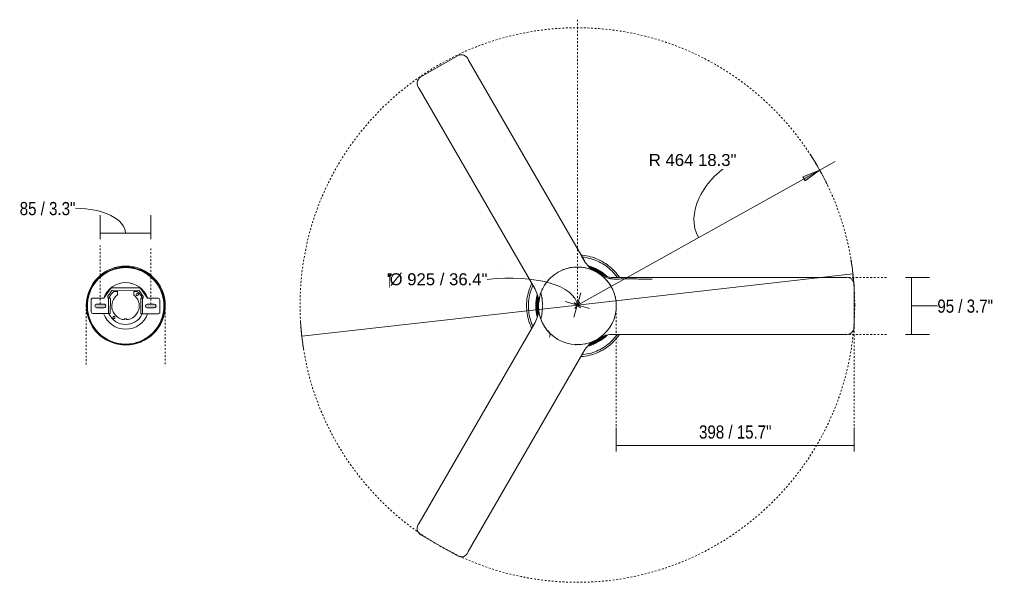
# Model space of a CAD drawing. Header units: millimetres. Extents: x 5811 to 10714, y -316 to 7072.
# Tile 14 of 14: x 9068 to 10714, y 6131 to 7072. Entities that reach past the tile are written whole.
import ezdxf

# ---------------------------------------------------------------- set-up
doc = ezdxf.new("R2010")
doc.units = ezdxf.units.MM
doc.linetypes.add('Dash', pattern=[6, 3, -3])
doc.linetypes.add('Punto', pattern=[4.7625, 0, -4.7625])
for name, color, linetype, lineweight in [('Aparatos eléctricos', 7, 'Continuous', 9), ('Cotas', 7, 'Continuous', 9), ('Cotas-10', 7, 'Continuous', 9), ('Elementos de detalle', 7, 'Continuous', 9), ('Lighthing Fixture Detail Wide Black', 7, 'Continuous', 20)]:
    doc.layers.add(name, color=color, linetype=linetype, lineweight=lineweight)
doc.layers.add('Lighthing Fixture Dim Grey Dash', color=7, linetype='Dash', lineweight=9, true_color=0xd2d2d2)
doc.layers.add('Ligthing Fixture ADD', color=7, linetype='Punto', lineweight=9, true_color=0xffffff)
doc.styles.add('Arial', font='arial.ttf', dxfattribs={"height": 20})
doc.styles.add('Arial Narrow', font='ARIALN.TTF', dxfattribs={"height": 22})
doc.styles.add('Arial_1', font='arial.ttf', dxfattribs={"height": 20})
doc.dimstyles.new('Diameter_-_3mm_Arial', dxfattribs={"dimscale": 304.8, "dimtxt": 20.405188, "dimasz": 0, "dimexe": 0.07874, "dimexo": 0, "dimgap": 0.049213, "dimtad": 3, "dimjust": 3, "dimtih": 1, "dimtoh": 1, "dimdec": 0, "dimzin": 0, "dimdsep": 46, "dimtxsty": 'Arial', "dimblk1": 'NONE', "dimblk2": 'NONE', "dimsah": 1, "dimcen": 0.09, "dimadec": 0, "dimazin": 0, "dimtfac": 1, "dimtdec": 4, "dimtix": 1, "dimtmove": 0, "dimatfit": 2, "dimfxl": 1, "dimtvp": 1, "dimtolj": 1, "dimtzin": 0, "dimarcsym": 2})
doc.dimstyles.new('FARO_-_2_2mm_Arial_Narrow_mm_Inch_Horiz', dxfattribs={"dimscale": 304.8, "dimtxt": 22.515481, "dimasz": 0, "dimexe": 0.098425, "dimexo": 0.0625, "dimgap": 0.016404, "dimtad": 3, "dimtih": 1, "dimtoh": 1, "dimdec": 0, "dimzin": 0, "dimdsep": 46, "dimtxsty": 'Arial Narrow', "dimblk1": 'NONE', "dimblk2": 'NONE', "dimsah": 1, "dimcen": 0.09, "dimadec": 0, "dimazin": 0, "dimtfac": 1, "dimtdec": 4, "dimtix": 1, "dimtmove": 0, "dimatfit": 3, "dimfxl": 0.032808, "dimfxlon": 1, "dimtvp": 1, "dimtolj": 1, "dimtzin": 0, "dimarcsym": 2})
doc.dimstyles.new('FARO_-_2_2mm_Arial_Narrow_mm_Inch_Horiz_1', dxfattribs={"dimscale": 304.8, "dimtxt": 22.515481, "dimasz": 0, "dimexe": 0.098425, "dimexo": 0.0625, "dimgap": 0.016404, "dimtad": 3, "dimtih": 1, "dimtoh": 1, "dimdec": 0, "dimzin": 0, "dimdsep": 46, "dimtxsty": 'Arial Narrow', "dimblk1": 'NONE', "dimblk2": 'NONE', "dimsah": 1, "dimcen": 0.09, "dimadec": 0, "dimazin": 0, "dimtfac": 1, "dimtdec": 4, "dimtix": 1, "dimtmove": 1, "dimatfit": 3, "dimfxl": 0.032808, "dimfxlon": 1, "dimtvp": 1, "dimtolj": 1, "dimtzin": 0, "dimarcsym": 2})
doc.dimstyles.new('FARO_-_2_2mm_Arial_Narrow_mm_Inch_Right_1', dxfattribs={"dimscale": 304.8, "dimtxt": 22.515481, "dimasz": 0, "dimexe": 0.098425, "dimexo": 0.0625, "dimgap": 0.016404, "dimtad": 1, "dimdec": 0, "dimzin": 0, "dimdsep": 46, "dimtxsty": 'Arial Narrow', "dimblk1": 'NONE', "dimblk2": 'NONE', "dimsah": 1, "dimcen": 0.09, "dimadec": 0, "dimazin": 0, "dimtfac": 1, "dimtdec": 4, "dimtix": 1, "dimtmove": 1, "dimatfit": 3, "dimfxl": 0.032808, "dimfxlon": 1, "dimtvp": 1, "dimtolj": 1, "dimtzin": 0, "dimarcsym": 2})
doc.dimstyles.new('Radial_-_3mm_Arial', dxfattribs={"dimscale": 304.8, "dimtxt": 20.405188, "dimasz": 0.098425, "dimexe": 0.098425, "dimexo": 0, "dimgap": 0.057415, "dimtad": 3, "dimjust": 3, "dimtih": 1, "dimtoh": 1, "dimdec": 0, "dimzin": 0, "dimdsep": 46, "dimtxsty": 'Arial_1', "dimsah": 1, "dimcen": 0.09, "dimdle": 0.098425, "dimadec": 0, "dimazin": 0, "dimtfac": 1, "dimtdec": 4, "dimtix": 1, "dimtmove": 0, "dimatfit": 2, "dimfxl": 1, "dimtvp": 1, "dimtfill": 1, "dimtolj": 1, "dimtzin": 0, "dimarcsym": 2})

# ---------------------------------------------------------------- blocks, each defined once
blk = doc.blocks.new('34278-11L - 34278-11L KLIM S Black_walnut fan DC E27-660931-Planta_PDF Fixing Holes')
at = {"color": 7, "lineweight": 9, "true_color": 0xeeeeee}
for p, q in [((14.9, 63.1), (14.2, 63.8)), ((38.4, 53.1), (34.2, 55.1)), ((-65.2, 8.7), (-64.8, 3.4)), ((-62, -19.1), (-62.5, -20.7)), ((47.2, -44.4), (49.6, -43.8)), ((23.5, -62.1), (30.7, -57.2))]:
    blk.add_line(p, q, dxfattribs=at)
for points in [[(-16.8, 63.2), (-16.4, 63.1), (-15.9, 63), (-15.5, 63)], [(-11.2, 63.8), (-10.8, 64), (-10.4, 64.3), (-10, 64.6)], [(-51.1, 40.9), (-50.6, 41.1), (-50.1, 41.3), (-49.6, 41.6)], [(-46.5, 45.2), (-46.3, 45.6), (-46.2, 46.1), (-46, 46.5)], [(48.6, 44), (48.1, 44.1), (47.7, 44.3), (47.3, 44.4)], [(-62.3, 20.2), (-62.2, 19.8), (-62.1, 19.5), (-62, 19.1)], [(62.2, 18.3), (62.7, 17.6), (63.3, 16.9), (63.9, 16.4)], [(64.1, -16.2), (63.4, -16.8), (62.7, -17.5), (62.2, -18.3)], [(-45.8, -47.7), (-45.9, -46.8), (-46.1, -46), (-46.5, -45.2)]]:
    blk.add_open_spline(points, degree=3, dxfattribs=at)
for points, knots in [([(28.8, 58.1), (28.6, 58.2), (27.8, 58.7), (26.7, 59.4), (25.6, 60.1), (25, 60.5), (24.7, 60.7), (24.5, 60.8)], [-0.93911741, -0.93911741, -0.93911741, -0.93911741, -0.92857143, -0.89285714, -0.875, -0.86607143, -0.85714286, -0.85714286, -0.85714286, -0.85714286]), ([(40.3, 51.9), (39.9, 52), (38, 52.9), (36.1, 54), (34.6, 54.8)], [0.91233525, 0.91233525, 0.91233525, 0.91233525, 0.925, 0.9799722, 0.9799722, 0.9799722, 0.9799722]), ([(50.2, 42.1), (50, 42.2), (49.6, 42.3), (49.2, 42.4), (48.9, 42.4)], [0.90080003, 0.90080003, 0.90080003, 0.90080003, 0.902777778, 0.906831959, 0.906831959, 0.906831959, 0.906831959]), ([(-61.5, 22.6), (-61.4, 22.3), (-61.3, 21.9), (-61.1, 21.5), (-61.1, 21.4)], [0.89956242, 0.89956242, 0.89956242, 0.89956242, 0.902777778, 0.905064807, 0.905064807, 0.905064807, 0.905064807]), ([(61.2, 24.2), (61.2, 24.1), (61, 23.2), (61, 22.3), (61.1, 21.6)], [-0.5697484, -0.5697484, -0.5697484, -0.5697484, -0.5555556, -0.4627546, -0.4627546, -0.4627546, -0.4627546]), ([(-64.9, 9.8), (-64.9, 9.1), (-64.7, 7.3), (-64.6, 5.5), (-64.6, 4.4)], [0.9018097, 0.9018097, 0.9018097, 0.9018097, 0.925, 0.95989311, 0.95989311, 0.95989311, 0.95989311]), ([(-64.6, -6.5), (-64.6, -6.7), (-64.6, -7.2), (-64.6, -8), (-64.7, -8.7), (-64.7, -9.3), (-64.8, -9.8), (-64.8, -10.4), (-64.9, -10.8), (-64.9, -11)], [-0.90151268, -0.90151268, -0.90151268, -0.90151268, -0.89285714, -0.875, -0.86607143, -0.85714286, -0.84821429, -0.83928571, -0.82860808, -0.82860808, -0.82860808, -0.82860808]), ([(-61.5, -22.6), (-61.4, -22.3), (-61.2, -21.6), (-61, -21.1), (-60.9, -20.8)], [0.8771836, 0.8771836, 0.8771836, 0.8771836, 0.88333333, 0.88807842, 0.88807842, 0.88807842, 0.88807842]), ([(61.1, -21.6), (61, -22.3), (61, -23.4), (61.3, -24.5), (61.4, -24.7)], [-0.5374373, -0.5374373, -0.5374373, -0.5374373, -0.4444444, -0.4099407, -0.4099407, -0.4099407, -0.4099407]), ([(-49.6, -41.6), (-50.1, -41.3), (-50.9, -40.9), (-51.8, -40.7), (-52.2, -40.6)], [-0.5093058, -0.5093058, -0.5093058, -0.5093058, -0.4444444, -0.3981439, -0.3981439, -0.3981439, -0.3981439]), ([(50.9, -42), (50.4, -42.1), (49.5, -42.3), (48.7, -42.5), (48.3, -42.5)], [0.875, 0.875, 0.875, 0.875, 0.88333333, 0.89047986, 0.89047986, 0.89047986, 0.89047986]), ([(-15.5, -63), (-16.2, -63), (-17.2, -63.2), (-18.1, -63.6), (-18.3, -63.7)], [-0.3071587, -0.3071587, -0.3071587, -0.3071587, -0.2222222, -0.1910177, -0.1910177, -0.1910177, -0.1910177]), ([(-8.7, -65.8), (-9, -65.4), (-9.8, -64.7), (-10.7, -64.1), (-11.2, -63.8)], [-0.6109602, -0.6109602, -0.6109602, -0.6109602, -0.5555556, -0.48172, -0.48172, -0.48172, -0.48172]), ([(10.6, -65.5), (11, -65), (11.6, -64.4), (12.2, -63.7), (12.4, -63.5)], [0.89442797, 0.89442797, 0.89442797, 0.89442797, 0.90277778, 0.9062534, 0.9062534, 0.9062534, 0.9062534]), ([(13.1, -65), (13.3, -64.8), (13.8, -64.2), (14.5, -63.6), (14.9, -63.1)], [0.86932124, 0.86932124, 0.86932124, 0.86932124, 0.875, 0.88940317, 0.88940317, 0.88940317, 0.88940317]), ([(24, -61.4), (24.7, -60.9), (26.7, -59.5), (28.8, -58.2), (30.3, -57.3)], [0.90039587, 0.90039587, 0.90039587, 0.90039587, 0.925, 0.9785162, 0.9785162, 0.9785162, 0.9785162]), ([(35.9, -54), (36.2, -53.9), (37, -53.4), (38.3, -52.7), (39.4, -52.1), (40.1, -51.8), (40.6, -51.5), (41.1, -51.3), (41.8, -51), (42.4, -50.7), (42.9, -50.5), (43.1, -50.4)], [-0.9422248, -0.9422248, -0.9422248, -0.9422248, -0.9285714, -0.8928571, -0.875, -0.8660714, -0.8571429, -0.8482143, -0.8392857, -0.8214286, -0.81342, -0.81342, -0.81342, -0.81342])]:
    blk.add_open_spline(points, degree=3, knots=knots, dxfattribs=at)
at = {"layer": 'Aparatos eléctricos', "color": 253, "true_color": 0xaaaaaa}
for p, q in [((-1.7, 21.6), (-1.8, 23)), ((1.3, 21.6), (-1.7, 21.6)), ((1.2, 23), (1.3, 21.6)), ((-57.7, -10.1), (-57.7, 9.9)), ((-54.7, 12.9), (-28.7, 13)), ((-28.7, 13), (-28.7, -13)), ((-25.7, 13), (-28.7, 13)), ((-27.7, 13), (-27.7, 14.3)), ((-25.6, -13), (-25.7, 13)), ((28.3, 13.2), (25.2, 13.1)), ((25.2, 13.1), (25.3, -12.9)), ((27.3, 14.5), (27.3, 13.1)), ((28.3, -12.8), (28.3, 13.2)), ((28.3, 13.2), (54.3, 13.2)), ((47.9, 3.2), (35.9, 3.2)), ((57.3, 10.2), (57.3, -9.8)), ((-36.6, -13), (-54.7, -13.1)), ((-48.3, -3.1), (-36.3, -3)), ((-25.6, -28.7), (-36.6, -13)), ((-28.7, -13), (-29.7, -13)), ((-29.7, -13), (-29.6, -16)), ((-29.6, -16), (-22.6, -26)), ((-28.7, -13), (-25.6, -13)), ((-27.7, -14.3), (-27.7, -13)), ((22.4, -25.9), (29.4, -15.8)), ((25.3, -12.9), (28.3, -12.8)), ((36.3, -12.8), (25.5, -28.4)), ((27.3, -12.9), (27.3, -14.2)), ((29.3, -12.8), (28.3, -12.8)), ((29.4, -15.8), (29.3, -12.8)), ((54.3, -12.8), (36.3, -12.8)), ((23.1, -29.9), (-23.1, -30)), ((-22.6, -26), (22.4, -25.9)), ((-13.6, -24), (-19.7, -24)), ((-13.6, -18.6), (-13.6, -24)), ((13.4, -23.9), (13.4, -18.5)), ((19.5, -23.9), (13.4, -23.9))]:
    blk.add_line(p, q, dxfattribs=at)
at = {"layer": 'Aparatos eléctricos', "color": 253, "true_color": 0xaaaaaa, "flags": 128}
for points in [[(0, -64), (-2.6, -63.9), (-5.1, -63.8), (-7.7, -63.5), (-10.2, -63.2), (-12.7, -62.7), (-15.2, -62.2), (-17.7, -61.5), (-20.1, -60.8), (-22.5, -59.9), (-24.9, -58.9), (-27.3, -57.9), (-29.6, -56.8), (-31.8, -55.5), (-34, -54.2), (-36.1, -52.8), (-38.2, -51.3), (-40.2, -49.8), (-42.2, -48.1), (-44.1, -46.4), (-45.9, -44.6), (-47.7, -42.7), (-49.3, -40.8), (-50.9, -38.8), (-52.4, -36.7), (-53.9, -34.6), (-55.2, -32.4), (-56.4, -30.2), (-57.6, -27.9), (-58.7, -25.6), (-59.7, -23.2), (-60.5, -20.8), (-61.3, -18.3), (-62, -15.9), (-62.6, -13.4), (-63.1, -10.9), (-63.5, -8.3), (-63.7, -5.8), (-63.9, -3.2), (-64, -0.7), (-64, 1.9), (-63.8, 4.4), (-63.6, 7), (-63.3, 9.5), (-62.9, 12), (-62.3, 14.5), (-61.7, 17), (-61, 19.5), (-60.1, 21.9), (-59.2, 24.3), (-58.2, 26.6), (-57.1, 28.9), (-55.9, 31.2), (-54.6, 33.4), (-53.2, 35.6), (-51.7, 37.7), (-50.2, 39.7), (-48.6, 41.7), (-46.9, 43.6), (-45.1, 45.4), (-43.2, 47.2), (-41.3, 48.9), (-39.3, 50.5), (-37.3, 52), (-35.2, 53.5), (-33, 54.8), (-30.8, 56.1), (-28.5, 57.3), (-26.2, 58.4), (-23.8, 59.4), (-21.4, 60.3), (-19, 61.1), (-16.6, 61.8), (-14.1, 62.4), (-11.6, 62.9), (-9, 63.4), (-6.5, 63.7), (-3.9, 63.9), (-1.4, 64), (0, 64)], [(0, 64), (2.6, 63.9), (5.1, 63.8), (7.7, 63.5), (10.2, 63.2), (12.7, 62.7), (15.2, 62.2), (17.7, 61.5), (20.1, 60.8), (22.5, 59.9), (24.9, 58.9), (27.3, 57.9), (29.6, 56.8), (31.8, 55.5), (34, 54.2), (36.1, 52.8), (38.2, 51.3), (40.2, 49.8), (42.2, 48.1), (44.1, 46.4), (45.9, 44.6), (47.7, 42.7), (49.3, 40.8), (50.9, 38.8), (52.4, 36.7), (53.9, 34.6), (55.2, 32.4), (56.4, 30.2), (57.6, 27.9), (58.7, 25.6), (59.7, 23.2), (60.5, 20.8), (61.3, 18.3), (62, 15.9), (62.6, 13.4), (63.1, 10.9), (63.5, 8.3), (63.7, 5.8), (63.9, 3.2), (64, 0.7), (64, -1.9), (63.8, -4.4), (63.6, -7), (63.3, -9.5), (62.9, -12), (62.3, -14.5), (61.7, -17), (61, -19.5), (60.1, -21.9), (59.2, -24.3), (58.2, -26.6), (57.1, -28.9), (55.9, -31.2), (54.6, -33.4), (53.2, -35.6), (51.7, -37.7), (50.2, -39.7), (48.6, -41.7), (46.9, -43.6), (45.1, -45.4), (43.2, -47.2), (41.3, -48.9), (39.3, -50.5), (37.3, -52), (35.2, -53.5), (33, -54.8), (30.8, -56.1), (28.5, -57.3), (26.2, -58.4), (23.8, -59.4), (21.4, -60.3), (19, -61.1), (16.6, -61.8), (14.1, -62.4), (11.6, -62.9), (9, -63.4), (6.5, -63.7), (3.9, -63.9), (1.4, -64), (0, -64)]]:
    blk.add_lwpolyline(points, dxfattribs=at)
at = {"layer": 'Aparatos eléctricos', "color": 253, "true_color": 0xaaaaaa}
for centre, radius, start, end in [((0, 0), 65, 90, 270), ((0, 0), 64, 90, 270), ((0, 0), 65, 270, 90), ((0, 0), 64, 270, 90), ((0, 0), 39, 90, 160.5553), ((0, 0), 39, 19.7403, 90), ((-0.2, 0.1), 31, 27.645, 152.6578), ((-0.2, 0.1), 23, 93.8908, 234.2101), ((-19.7, 19.5), 2.02, 0.1514, 180.1514), ((-19.7, 19.5), 2.02, 180.1514, 0.1514), ((-0.2, 0.1), 23, 306.0928, 86.4121), ((-54.7, 9.9), 3, 90.1514, 180.1514), ((-36.3, 0), 3, 285.1514, 7.9941), ((-36.3, 0), 3, 15.1514, 22.0452), ((47.9, 0.2), 3, 352.6506, 90.1514), ((54.3, 10.2), 3, 0.1514, 90.1514), ((-54.7, -10.1), 3, 180.1514, 270.1514), ((-48.3, -0.1), 3, 225.1514, 270.1514), ((0, 0), 39, 199.508, 270), ((0.3, 0.5), 31.7, 207.8913, 230.6329), ((0, 0), 39, 270, 340.7879), ((-0.6, 0.4), 31.5, 309.5921, 332.4894), ((54.3, -9.8), 3, 270.1514, 0.1514), ((-23.1, -27), 3, 215.1435, 270.1514), ((19.3, -19.3), 2, 0.1514, 180.1514), ((19.3, -19.3), 2, 180.1514, 0.1514), ((23, -27.1), 2.8, 270.8208, 330.8208)]:
    blk.add_arc(centre, radius, start, end, dxfattribs=at)
blk = doc.blocks.new('34278-11L - 34278-11L KLIM S Black_walnut fan DC E27-660931-Planta_PDF')
at = {"color": 254, "lineweight": 9, "true_color": 0xcccccc}
for p, q in [((-261.9, 382.7), (-261.8, 382.8)), ((41.5, 51.6), (34.2, 55.1)), ((48.8, 48.9), (47.1, 49.4)), ((66, 47.6), (58.4, 47.7)), ((-65, 6.4), (-64.8, 3.4)), ((17.9, -67), (19.4, -65.3)), ((24.2, -61.6), (30.7, -57.2)), ((6.2, -84.4), (12.5, -73.9)), ((-200.4, -418.2), (-200.4, -418.2)), ((-197.8, -419.4), (-197.9, -419.3))]:
    blk.add_line(p, q, dxfattribs=at)
for centre, start, end in [((-53.8, 48.4), 300.7821, 301.7531), ((69.1, 22.5), 185.4349, 186.8138), ((69.1, -22.5), 173.1854, 174.5644), ((-53.8, -48.4), 58.2454, 59.535), ((-14.8, -70.9), 61.526, 63.3476)]:
    blk.add_arc(centre, 8, start, end, dxfattribs=at)
for points in [[(-261.8, 382.8), (-261.8, 382.8), (-261.9, 382.8), (-262, 382.7)], [(38.2, 52.9), (37, 53.5), (35.8, 54.1), (34.6, 54.8)], [(48.3, 48.9), (47.4, 49.1), (46.6, 49.4), (45.7, 49.6)], [(49, 42.4), (49, 42.4), (48.9, 42.4), (48.9, 42.4)], [(61.1, 21.7), (61.1, 21.7), (61.1, 21.6), (61.1, 21.5)], [(-64.6, 5.4), (-64.6, 5), (-64.6, 4.7), (-64.6, 4.3)], [(-63.8, 11.7), (-63.8, 11.6), (-63.8, 11.6), (-63.8, 11.5)], [(61.1, -21.6), (61.1, -21.6), (61.1, -21.7), (61.1, -21.7)], [(-49.6, -41.6), (-49.7, -41.6), (-49.7, -41.6), (-49.8, -41.5)], [(48.5, -42.5), (48.4, -42.5), (48.3, -42.5), (48.3, -42.5)], [(-11, -63.9), (-11.1, -63.9), (-11.2, -63.8), (-11.3, -63.8)], [(12.3, -63.7), (12.3, -63.6), (12.4, -63.6), (12.4, -63.5)], [(18.2, -66.3), (18.8, -65.7), (19.5, -65.1), (20.2, -64.4)], [(22.4, -60.9), (22.4, -60.9), (22.5, -60.9), (22.5, -60.8)], [(26.9, -59.4), (28, -58.7), (29.1, -58), (30.3, -57.3)], [(-197, -419.5), (-196.9, -419.6), (-196.8, -419.6), (-196.8, -419.6)]]:
    blk.add_open_spline(points, degree=3, dxfattribs=at)
for points, knots in [([(-49.7, 41.6), (-49.3, 41.8), (-48.2, 42.6), (-46.7, 44.4), (-45.8, 47), (-45.8, 49.9), (-46.4, 51.6), (-46.9, 52.4)], [-0.4957987, -0.4957987, -0.4957987, -0.4957987, -0.4444444, -0.3333333, -0.2222222, -0.1111111, 0, 0, 0, 0]), ([(28.9, 58.1), (28.7, 58.2), (28.4, 58.4), (28.1, 58.5), (28, 58.6)], [-0.93980863, -0.93980863, -0.93980863, -0.93980863, -0.92857143, -0.9235627, -0.9235627, -0.9235627, -0.9235627]), ([(-61.1, 21.5), (-60.9, 20.6), (-60.1, 17.8), (-58.8, 10.8), (-58.6, 4.6), (-58.6, 0.5)], [0.9045344, 0.9045344, 0.9045344, 0.9045344, 0.91666667, 0.94444444, 1, 1, 1, 1]), ([(-60.9, -20.9), (-60.7, -20.3), (-60.3, -18.8), (-59.8, -16.5), (-59.4, -14.2), (-59.1, -12.2), (-58.9, -10.1), (-58.6, -6.3), (-58.5, -2.9), (-58.6, -0.5)], [0.8873947, 0.8873947, 0.8873947, 0.8873947, 0.9, 0.9166667, 0.9333333, 0.9416667, 0.95, 0.9666667, 1, 1, 1, 1]), ([(41.6, -49.7), (42.5, -49.3), (45.1, -48.3), (48.7, -47.1), (52, -46.3), (53.8, -45.9), (55.2, -45.6), (56.7, -45.3), (58.6, -45.1), (61.9, -44.8), (66.8, -44.8), (71.7, -45), (75.1, -45.1), (77.1, -45.1), (78.5, -45.1), (80, -45), (81.9, -45), (85.3, -45), (90.2, -45), (96, -45), (103.8, -44.9), (113.5, -44.9), (121.3, -44.8), (125.1, -44.8)], [0.0961001, 0.0961001, 0.0961001, 0.0961001, 0.125, 0.1875, 0.21875, 0.234375, 0.25, 0.265625, 0.28125, 0.3125, 0.375, 0.4375, 0.46875, 0.484375, 0.5, 0.515625, 0.53125, 0.5625, 0.625, 0.6875, 0.75, 0.875, 1, 1, 1, 1]), ([(35.9, -54), (36.1, -53.9), (36.5, -53.6), (36.9, -53.4), (37.1, -53.3)], [-0.94292277, -0.94292277, -0.94292277, -0.94292277, -0.92857143, -0.9207024, -0.9207024, -0.9207024, -0.9207024])]:
    blk.add_open_spline(points, degree=3, knots=knots, dxfattribs=at)
at = {"layer": 'Aparatos eléctricos', "flags": 128}
for points in [[(5.9, 84.8), (6.8, 84.7), (10.2, 84.4), (13.5, 83.9), (16.9, 83.3), (20.2, 82.6), (23.5, 81.7), (26.7, 80.7), (29.9, 79.6), (33.1, 78.3), (36.2, 76.9), (39.3, 75.4), (42.2, 73.8), (45.2, 72), (48, 70.2), (50.8, 68.2), (53.4, 66.1), (56, 63.9), (58.6, 61.6), (61, 59.2), (63.3, 56.7), (65.5, 54.2), (67.6, 51.5), (69.6, 48.7), (70.4, 47.6)], [(7.8, 81.6), (9.8, 81.4), (13.1, 81), (16.3, 80.4), (19.5, 79.6), (22.7, 78.8), (25.8, 77.8), (28.9, 76.7), (31.9, 75.5), (34.9, 74.2), (37.9, 72.7), (40.7, 71.2), (43.6, 69.5), (46.3, 67.7), (49, 65.8), (51.6, 63.8), (54.1, 61.6), (56.5, 59.4), (58.8, 57.1), (61.1, 54.7), (63.2, 52.2), (65.2, 49.7), (66.8, 47.6)], [(18.8, 65.7), (18.9, 65.7), (21.5, 64.9), (24.1, 64), (26.6, 62.9), (29.1, 61.8), (31.6, 60.6), (34, 59.3), (36.3, 57.9), (38.6, 56.4), (40.8, 54.8), (43, 53.1), (45.1, 51.4), (47.1, 49.5), (47.4, 49.2)], [(-76.4, -37.3), (-76.5, -37), (-77.9, -33.9), (-79.2, -30.8), (-80.4, -27.6), (-81.4, -24.4), (-82.3, -21.1), (-83.1, -17.8), (-83.8, -14.4), (-84.3, -11.1), (-84.6, -7.7), (-84.9, -4.3), (-85, -0.9), (-85, 2.5), (-84.8, 5.9), (-84.5, 9.3), (-84.1, 12.6), (-83.5, 16), (-82.8, 19.3), (-81.9, 22.6), (-81, 25.9), (-79.9, 29.1), (-78.6, 32.3), (-77.3, 35.4), (-76.4, 37.2)], [(-74.6, -34.1), (-75.2, -32.7), (-76.4, -29.7), (-77.6, -26.6), (-78.6, -23.5), (-79.4, -20.4), (-80.2, -17.2), (-80.8, -13.9), (-81.3, -10.7), (-81.7, -7.4), (-81.9, -4.2), (-82, -0.9), (-82, 2.4), (-81.8, 5.7), (-81.5, 8.9), (-81.1, 12.2), (-80.5, 15.4), (-79.9, 18.6), (-79, 21.8), (-78.1, 25), (-77.1, 28.1), (-75.9, 31.1), (-74.6, 34)], [(-66.3, -16.6), (-66.8, -14.3), (-67.3, -11.6), (-67.8, -8.9), (-68.1, -6.2), (-68.3, -3.5), (-68.3, -0.7), (-68.3, 2), (-68.2, 4.7), (-67.9, 7.4), (-67.6, 10.2), (-67.1, 12.9), (-66.6, 15.5), (-66.3, 16.4)], [(70.4, -47.6), (68.7, -50), (66.7, -52.7), (64.5, -55.4), (62.2, -57.9), (59.9, -60.3), (57.4, -62.7), (54.9, -64.9), (52.2, -67.1), (49.5, -69.1), (46.7, -71), (43.8, -72.8), (40.9, -74.5), (37.9, -76.1), (34.8, -77.6), (31.7, -78.9), (28.5, -80.1), (25.2, -81.2), (22, -82.1), (18.7, -82.9), (15.4, -83.6), (12, -84.1), (8.6, -84.6), (6, -84.8)], [(66.8, -47.6), (66.3, -48.3), (64.3, -50.9), (62.2, -53.4), (60, -55.8), (57.8, -58.2), (55.4, -60.5), (52.9, -62.6), (50.4, -64.7), (47.8, -66.7), (45, -68.5), (42.3, -70.3), (39.4, -71.9), (36.5, -73.4), (33.6, -74.8), (30.5, -76.1), (27.5, -77.3), (24.4, -78.3), (21.2, -79.2), (18, -80), (14.8, -80.7), (11.6, -81.2), (8.3, -81.6), (7.8, -81.6)], [(47.4, -49.2), (46.2, -50.4), (44.1, -52.2), (42, -53.9), (39.8, -55.6), (37.5, -57.1), (35.2, -58.6), (32.9, -59.9), (30.4, -61.2), (28, -62.4), (25.5, -63.4), (22.9, -64.4), (20.3, -65.3), (19, -65.6)]]:
    blk.add_lwpolyline(points, dxfattribs=at)
at = {"layer": 'Aparatos eléctricos'}
for radius, start, end in [(69.6, 44.5811, 75.4763), (67.9, 47.3921, 72.7514), (67.6, 48.0492, 72.0949), (67.4, 48.516, 71.6285), (67, 49.6314, 70.514), (66.6, 50.5038, 69.6424), (66.5, 50.7733, 69.3732), (69.6, 164.6235, 195.4717), (67.9, 167.4434, 192.7156), (67.6, 168.1008, 192.0589), (67.4, 168.5677, 191.5924), (67, 169.6835, 190.4777), (66.6, 170.5561, 189.6059), (66.5, 170.8257, 189.3366), (69.6, 284.6317, 315.4189), (67.9, 287.4863, 312.6079), (67.6, 288.1438, 311.9508), (67.4, 288.6109, 311.484), (67, 289.727, 310.3686), (66.6, 290.5998, 309.4962), (66.5, 290.8694, 309.2267)]:
    blk.add_arc((0, 0), radius, start, end, dxfattribs=at)
blk = doc.blocks.new('DIMBLOCK7-Planta_PDF Fixing Holes')
at = {"layer": 'Cotas-10', "color": 251, "true_color": 0x5b5b5b}
for p, q in [((9202.2, 6715.1), (9202.2, 6745.1)), ((9286.8, 6715.1), (9286.8, 6745.1)), ((9202.2, 6715.1), (9286.8, 6715.1)), ((9202.2, 6715.1), (9202.2, 6705.1)), ((9286.8, 6715.1), (9286.8, 6705.1))]:
    blk.add_line(p, q, dxfattribs=at)
blk.add_ellipse((9160.8, 6715.1), major_axis=(83.7, 0), ratio=0.498264, start_param=0, end_param=1.570796, dxfattribs=at)
at = {"layer": 'Cotas-10', "color": 0, "insert": (9067.6, 6767.3), "char_height": 22, "width": 111.934, "attachment_point": 1, "line_spacing_factor": 0.974696, "style": 'Arial Narrow'}
blk.add_mtext('85 / 3.3"', dxfattribs=at)
blk = doc.blocks.new('_None')
blk = doc.blocks.new('DIMBLOCK8-Planta_PDF')
at = {"layer": 'Cotas-10', "color": 8, "true_color": 0x787878}
for p, q in [((9999.8, 6595), (10460.4, 6647.2)), ((9995.4, 6589.4), (10004.2, 6600.5)), ((9999.8, 6595), (9539.1, 6542.7)), ((9994.3, 6599.4), (10005.3, 6590.5))]:
    blk.add_line(p, q, dxfattribs=at)
for start, end in [(3.5049, 9.4372), (183.5049, 189.4372)]:
    blk.add_arc((9999.8, 6595), 463.6, start, end, dxfattribs=at)
blk.add_ellipse((9855.9, 6578.6), major_axis=(143.9, 16.3), ratio=0.411697, start_param=0, end_param=1.570796, dxfattribs=at)
at = {"layer": 'Cotas-10', "color": 0, "insert": (9685.9, 6648.1), "char_height": 20, "width": 195.89, "attachment_point": 1, "line_spacing_factor": 0.941778, "style": 'Arial'}
blk.add_mtext('\u202cØ 925 / 36.4"', dxfattribs=at)
blk = doc.blocks.new('DIMBLOCK9-Planta_PDF')
at = {"layer": 'Cotas-10'}
blk.add_hatch(color=256, dxfattribs=at).paths.add_polyline_path([(10404.7, 6820.7), (10376.6, 6809.5), (10380.4, 6802.6)])
for p, q in [((9999.8, 6595), (10430.9, 6835.3)), ((10404.7, 6820.7), (10376.6, 6809.5)), ((10380.4, 6802.6), (10404.7, 6820.7)), ((10376.6, 6809.5), (10380.4, 6802.6)), ((10020.2, 6589.2), (9979.4, 6600.8)), ((10005.6, 6615.4), (9994, 6574.5))]:
    blk.add_line(p, q, dxfattribs=at)
blk.add_arc((9999.8, 6595), 463.6, 25.4304, 32.8457, dxfattribs=at)
blk.add_ellipse((10305.3, 6765.3), major_axis=(103.1, 57.5), ratio=0.698263, start_param=1.570796, end_param=3.141593, dxfattribs=at)
at = {"layer": 'Cotas-10', "color": 0, "insert": (10119.2, 6847.5), "char_height": 20, "width": 175.171, "attachment_point": 1, "line_spacing_factor": 0.941778, "style": 'Arial_1', "bg_fill": 3, "box_fill_scale": 1.25, "bg_fill_color": 256, "bg_fill_true_color": 13158600, "bg_fill_transparency": 0}
blk.add_mtext('R 464 18.3"', dxfattribs=at)
blk = doc.blocks.new('DIMBLOCK10-Planta_PDF')
at = {"layer": 'Cotas-10', "color": 251, "true_color": 0x5b5b5b}
for p, q in [((10558.5, 6641.2), (10548.5, 6641.2)), ((10558.5, 6546), (10558.5, 6641.2)), ((10558.5, 6641.2), (10588.5, 6641.2)), ((10601.6, 6593.6), (10558.5, 6593.6)), ((10601.6, 6593.6), (10601.6, 6593.6)), ((10558.5, 6546), (10548.5, 6546)), ((10558.5, 6546), (10588.5, 6546))]:
    blk.add_line(p, q, dxfattribs=at)
at = {"layer": 'Cotas-10', "color": 0, "insert": (10601.6, 6604.2), "char_height": 22, "width": 111.934, "attachment_point": 1, "line_spacing_factor": 0.974696, "style": 'Arial Narrow'}
blk.add_mtext('95 / 3.7"', dxfattribs=at)
blk = doc.blocks.new('DIMBLOCK11-Planta_PDF')
at = {"layer": 'Cotas-10', "color": 251, "true_color": 0x5b5b5b}
for p, q in [((10064.9, 6360.3), (10064.9, 6390.3)), ((10462.6, 6360.3), (10462.6, 6390.3)), ((10064.9, 6360.3), (10462.6, 6360.3)), ((10064.9, 6360.3), (10064.9, 6350.3)), ((10462.6, 6360.3), (10462.6, 6350.3))]:
    blk.add_line(p, q, dxfattribs=at)
at = {"layer": 'Cotas-10', "color": 0, "insert": (10203.2, 6393.7), "char_height": 22, "width": 145.386, "attachment_point": 1, "line_spacing_factor": 0.974696, "style": 'Arial Narrow'}
blk.add_mtext('398 / 15.7"', dxfattribs=at)

msp = doc.modelspace()

# ---------------------------------------------------------------- hatches: boundary and pattern name
at = {"layer": 'Elementos de detalle', "true_color": 0xc0c0c0}
h = msp.add_hatch(color=9, dxfattribs=at)
h.paths.add_polyline_path([(9292.6, 6590.5), (9293.3, 6590.6), (9294, 6590.8), (9294.6, 6591.2), (9295.1, 6591.8), (9295.4, 6592.4), (9295.6, 6593.1), (9295.6, 6593.8), (9295.4, 6594.5), (9295.1, 6595.2), (9294.6, 6595.7), (9294, 6596.1), (9293.3, 6596.4), (9292.2, 6596.5), (9279.8, 6596.4), (9279.1, 6596.1), (9278.5, 6595.6), (9278, 6595), (9277.7, 6594.3), (9277.6, 6593.5), (9277.7, 6592.7), (9278, 6592), (9278.7, 6591.2), (9279.1, 6590.9), (9279.8, 6590.6), (9280.6, 6590.5), (9292.2, 6590.5)])
h.paths.add_polyline_path([(9208.3, 6590.6), (9209.1, 6590.7), (9209.7, 6590.9), (9210.3, 6591.3), (9211, 6592.2), (9211.2, 6592.5), (9211.3, 6593.2), (9211.3, 6593.9), (9211, 6595), (9210.8, 6595.3), (9210.3, 6595.8), (9209.7, 6596.2), (9209.1, 6596.5), (9208.4, 6596.6), (9195.6, 6596.5), (9194.9, 6596.2), (9194, 6595.5), (9193.8, 6595.1), (9193.5, 6594.4), (9193.4, 6593.6), (9193.5, 6592.8), (9193.8, 6592.1), (9194.2, 6591.5), (9194.8, 6591), (9195.6, 6590.7), (9196.3, 6590.6), (9204.2, 6590.6)])

# ---------------------------------------------------------------- linework, layer by layer
at = {"layer": 'Lighthing Fixture Detail Wide Black'}
for p, q in [((9799.5, 7011.8), (9738.1, 6976.4)), ((10011.5, 6668.9), (9817.6, 7004.7)), ((9735.2, 6957.1), (9929.1, 6621.3)), ((10447.4, 6641.2), (10059.4, 6641.2)), ((10462.6, 6558.2), (10462.6, 6629)), ((9196.3, 6590.6), (9208.3, 6590.6)), ((9208.4, 6596.6), (9196.4, 6596.6)), ((9292.6, 6596.5), (9280.6, 6596.5)), ((9280.6, 6590.5), (9292.6, 6590.5)), ((9929, 6566), (9735.1, 6230.1)), ((10059.4, 6546), (10447.4, 6546)), ((9817.5, 6182.6), (10011.4, 6518.4)), ((9738, 6210.9), (9799.4, 6175.4))]:
    msp.add_line(p, q, dxfattribs=at)
for centre, radius, start, end in [((9805.7, 7001.1), 12.4, 17.062, 120), ((9744.3, 6965.6), 12.4, 120, 222.938), ((10050.9, 6691.6), 45.5, 210, 239.8379), ((9244.8, 6594.1), 66, 0, 180), ((10000, 6593.6), 65, 64.4605, 175.5395), ((9999.9, 6593.6), 65, 105.4831, 112.5), ((9999.9, 6593.6), 65, 98.1581, 102.8052), ((9999.9, 6593.6), 65, 90.8816, 95.6417), ((9999.9, 6593.6), 65, 83.5568, 88.2358), ((9999.9, 6593.6), 65, 76.242, 80.9985), ((9999.9, 6593.6), 65, 68.8444, 73.686), ((9999.9, 6593.6), 65, 53.875, 66.4721), ((9999.9, 6593.6), 65, 138.0268, 141.5049), ((9999.9, 6593.6), 65, 130.3784, 134.3125), ((10059.4, 6686.7), 45.5, 240.1621, 270), ((9999.9, 6593.6), 65, 304.4605, 55.5395), ((9999.9, 6593.6), 65, 46.6578, 50.7016), ((9999.9, 6593.6), 65, 39.3303, 43.4587), ((10450.1, 6629), 12.4, 0, 102.938), ((9889.7, 6598.6), 45.5, 0.1621, 30), ((9999.9, 6593.6), 65, 152.6723, 155.8505), ((9999.9, 6593.6), 65, 145.2961, 148.6728), ((9999.9, 6593.6), 65, 32.1213, 36.2125), ((9999.9, 6593.6), 65, 24.6892, 28.9465), ((9999.9, 6593.6), 65, 17.3457, 21.7209), ((9999.9, 6593.6), 65, 167.1329, 170.117), ((9999.9, 6593.6), 65, 159.8449, 163.0171), ((9999.9, 6593.6), 65, 7.5, 14.4672), ((9244.8, 6594.1), 66, 180, 0), ((9196.4, 6593.6), 3, 90, 269.8486), ((9208.4, 6593.6), 3, 269.8486, 90), ((9280.6, 6593.5), 3, 90, 270), ((9292.6, 6593.5), 3, 269.8486, 90), ((9889.6, 6588.7), 45.5, 330, 359.8379), ((9999.9, 6593.6), 65, 174.322, 186.1644), ((9999.9, 6593.7), 65, 184.4605, 295.5395), ((9999.9, 6593.6), 65, 345.5328, 352.5), ((9999.9, 6593.6), 65, 189.2469, 193.2856), ((9999.9, 6593.6), 65, 196.5938, 200.4791), ((9999.9, 6593.6), 65, 338.2791, 342.6543), ((9999.9, 6593.6), 65, 203.9216, 207.5043), ((9999.9, 6593.6), 65, 211.2395, 214.6426), ((9999.9, 6593.6), 65, 218.517, 221.4965), ((9999.9, 6593.6), 65, 316.5413, 320.6697), ((9999.9, 6593.6), 65, 323.7875, 327.8787), ((9999.9, 6593.6), 65, 331.0535, 335.3108), ((10450.1, 6558.2), 12.4, 257.062, 0), ((10050.8, 6495.7), 45.5, 120.1621, 150), ((9999.9, 6593.6), 65, 294.602, 306.125), ((10059.4, 6500.5), 45.5, 90, 119.8379), ((9999.9, 6593.6), 65, 309.2984, 313.3422), ((9999.9, 6593.6), 65, 266.1912, 268.3669), ((9999.9, 6593.6), 65, 273.268, 275.4916), ((9999.9, 6593.6), 65, 280.3536, 282.6324), ((9999.9, 6593.6), 65, 287.5048, 289.7508), ((9744.2, 6221.6), 12.4, 137.062, 240), ((9805.6, 6186.2), 12.4, 240, 342.938)]:
    msp.add_arc(centre, radius, start, end, dxfattribs=at)
at = {"layer": 'Lighthing Fixture Dim Grey Dash'}
for p, q in [((10000.1, 6595), (10000.1, 7072.2)), ((9202.2, 6596.6), (9202.2, 6694.8)), ((9286.8, 6596.5), (9286.8, 6692.1)), ((10447.4, 6641.2), (10517.4, 6641.2)), ((9178.8, 6594.3), (9178.8, 6492.8)), ((9310.8, 6595), (9310.8, 6492.8)), ((10064.9, 6593.6), (10064.9, 6355)), ((10462.6, 6593.6), (10462.6, 6355)), ((10447.4, 6546), (10517.4, 6546))]:
    msp.add_line(p, q, dxfattribs=at)
msp.add_circle((9999.8, 6595), 463.6, dxfattribs=at)
at = {"layer": 'Ligthing Fixture ADD'}
msp.add_line((9866, 6658.6), (9862, 6658.6), dxfattribs=at)

# ---------------------------------------------------------------- block references
at = {"layer": 'Aparatos eléctricos', "extrusion": (0, 0, -1), "rotation": 180}
msp.add_blockref('34278-11L - 34278-11L KLIM S Black_walnut fan DC E27-660931-Planta_PDF', (-9999.9, 6593.6), dxfattribs=at)
at = {"layer": 'Aparatos eléctricos', "color": 253, "true_color": 0xaaaaaa, "extrusion": (0, 0, -1), "rotation": 180}
msp.add_blockref('34278-11L - 34278-11L KLIM S Black_walnut fan DC E27-660931-Planta_PDF Fixing Holes', (-9244.7, 6593.6), dxfattribs=at)

# ---------------------------------------------------------------- dimensions: what is measured, and where the dimension line sits
at = {"layer": 'Cotas', "color": 251, "true_color": 0x5b5b5b}
dim = msp.add_linear_dim(base=(9286.8, 6715.1), p1=(9202.2, 6705.1), p2=(9286.8, 6705.1), dimstyle='FARO_-_2_2mm_Arial_Narrow_mm_Inch_Right_1', override={"dimpost": '<>', "dimfxl": 84.59808}, dxfattribs=at)
dim.commit()
dim.dimension.update_dxf_attribs({"geometry": 'DIMBLOCK7-Planta_PDF Fixing Holes', "text_midpoint": (9123.5, 6752.7), "dimtype": 160})
at = {"layer": 'Cotas', "color": 8, "true_color": 0x787878}
dim = msp.add_diameter_dim_2p(p1=(10460.4, 6647.2), p2=(9539.1, 6542.7), text='\u202cØ 925 / 36.4"', dimstyle='Diameter_-_3mm_Arial', override={"dimpost": 'ø <>'}, dxfattribs=at)
dim.commit()
dim.dimension.update_dxf_attribs({"geometry": 'DIMBLOCK8-Planta_PDF', "text_midpoint": (9995.5, 6632.6)})
at = {"layer": 'Cotas', "color": 251, "true_color": 0x5b5b5b}
dim = msp.add_linear_dim(base=(10558.5, 6641.2), p1=(10548.5, 6546), p2=(10548.5, 6641.2), angle=90, dimstyle='FARO_-_2_2mm_Arial_Narrow_mm_Inch_Horiz_1', override={"dimtih": 1, "dimtoh": 1, "dimpost": '<>', "dimfxl": 95.123831}, dxfattribs=at)
dim.commit()
dim.dimension.update_dxf_attribs({"geometry": 'DIMBLOCK10-Planta_PDF', "text_midpoint": (10657.5, 6589.5), "dimtype": 160})
dim = msp.add_linear_dim(base=(10462.6, 6360.3), p1=(10064.9, 6350.3), p2=(10462.6, 6350.3), dimstyle='FARO_-_2_2mm_Arial_Narrow_mm_Inch_Horiz', override={"dimpost": '<>', "dimfxl": 397.633323}, dxfattribs=at)
dim.commit()
dim.dimension.update_dxf_attribs({"geometry": 'DIMBLOCK11-Planta_PDF', "text_midpoint": (10263.8, 6379.5)})

# ---------------------------------------------------------------- next in the draw order: dimensions: what is measured, and where the dimension line sits
at = {"layer": 'Cotas'}
dim = msp.add_radius_dim(center=(9999.8, 6595), mpoint=(10404.7, 6820.7), dimstyle='Radial_-_3mm_Arial', override={"dimpost": 'R<>'}, dxfattribs=at)
dim.commit()
dim.dimension.update_dxf_attribs({"geometry": 'DIMBLOCK9-Planta_PDF', "text_midpoint": (10154.3, 6763.1)})

doc.saveas('drawing.dxf')
